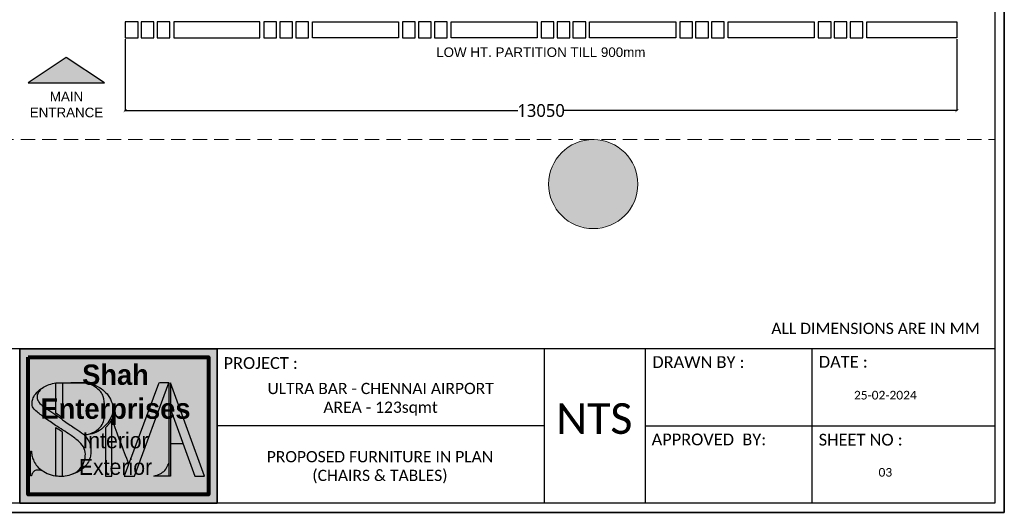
# Model space of a CAD drawing. Header units: millimetres. Extents: x 502444 to 745500, y -417645 to -375189.
# Tile 36 of 208: x 577527 to 592978, y -393956 to -386215. Entities that reach past the tile are written whole.
import ezdxf

# ---------------------------------------------------------------- set-up
doc = ezdxf.new("R2010")
doc.units = ezdxf.units.MM
doc.linetypes.add('DASHED', pattern=[0.75, 0.5, -0.25])
doc.layers.get('Defpoints').update_dxf_attribs({"color": 251})
for name, color, linetype, lineweight in [('0FM-WS-TEXT', 7, 'Continuous', 25), ('G-ANNO-DIMS', 111, 'Continuous', 9), ('G-ANNO-TEXT', 231, 'Continuous', 9), ('S-COLS', 52, 'Continuous', 9), ('Text', 7, 'Continuous', 25), ('Wall New', 1, 'Continuous', 50)]:
    doc.layers.add(name, color=color, linetype=linetype, lineweight=lineweight)
doc.layers.add('DIMENSIONS', color=7, linetype='Continuous', lineweight=25, true_color=0xcc0000)
doc.styles.add('ARIAL', font='arial.ttf')
doc.styles.add('Arial_B_4', font='arialbd.ttf', dxfattribs={"height": 800})
doc.styles.add('RS75', font='@Malgun Gothic', dxfattribs={"height": 75})
doc.dimstyles.new('DIM', dxfattribs={"dimtxt": 100, "dimasz": 50, "dimexe": 0, "dimexo": 20, "dimgap": 0, "dimtad": 0, "dimdec": 0, "dimrnd": 5, "dimzin": 0, "dimdsep": 46, "dimtxsty": 'Standard', "dimblk": 'OBLIQUE', "dimcen": 0, "dimdle": 10, "dimadec": 4, "dimazin": 0, "dimtfac": 1, "dimtdec": 0, "dimtofl": 0, "dimtmove": 1, "dimatfit": 3, "dimfxl": 1, "dimtolj": 1, "dimtzin": 0, "dimarcsym": 0})

# ---------------------------------------------------------------- blocks, each defined once
blk = doc.blocks.new('logo')
at = {"layer": 'Wall New'}
h = blk.add_hatch(color=7, dxfattribs=at)
h.dxf.hatch_style = 1
edge = h.paths.add_edge_path()
edge.add_spline(control_points=[(65926.32732787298, -4520.094032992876), (65926.1228509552, -4519.88899023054), (65924.3385281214, -4518.183820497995), (65919.54680315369, -4515.182403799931), (65911.55111347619, -4509.614694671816), (65903.25496574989, -4503.348192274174), (65895.79311485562, -4499.10011948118), (65893.55091115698, -4494.881910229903), (65893.54196151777, -4492.071246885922), (65894.92808825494, -4489.731452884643), (65896.12217980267, -4488.297914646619), (65896.67030885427, -4487.639871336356)], knot_values=[0, 0, 0, 0, 0.867858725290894, 7.401282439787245, 16.84919293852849, 30.07839875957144, 38.91655751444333, 41.68812970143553, 43.97194689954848, 47.01151844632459, 49.590735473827, 49.590735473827, 49.590735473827, 49.590735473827], degree=3, periodic=0)
edge.add_spline(control_points=[(65896.67030885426, -4487.639871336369), (65895.92114814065, -4488.165959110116), (65893.8028151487, -4489.870670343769), (65891.35862709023, -4492.807859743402), (65890.06492843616, -4496.706629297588), (65889.90602339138, -4500.58724637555), (65893.86920417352, -4504.223637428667), (65899.16805926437, -4508.363811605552), (65907.17849125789, -4513.833384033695), (65915.43403955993, -4518.995131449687), (65922.35502716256, -4524.055133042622), (65926.76506230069, -4528.964500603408), (65927.36107414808, -4534.817846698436), (65925.8635055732, -4540.194380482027), (65922.60699536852, -4544.541443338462), (65919.71695260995, -4546.410011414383), (65918.29826566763, -4547.023579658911), (65918.27821879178, -4547.032193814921)], knot_values=[50.48678172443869, 50.48678172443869, 50.48678172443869, 50.48678172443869, 53.20760084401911, 58.5349938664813, 61.6369995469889, 65.56471417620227, 69.20875779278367, 76.89681575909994, 86.16477467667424, 98.12987605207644, 106.0842714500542, 112.0372464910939, 117.1298886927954, 122.963482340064, 128.467721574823, 133.031523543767, 133.0968729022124, 133.0968729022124, 133.0968729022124, 133.0968729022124], weights=[1, 1, 1, 1, 1, 1, 1, 1, 1, 1, 1, 1, 1, 1, 1, 1, 1, 1], degree=3, periodic=0)
edge.add_spline(control_points=[(65918.27821879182, -4547.032193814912), (65918.99569904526, -4546.806679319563), (65920.83715103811, -4546.227884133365), (65923.71842912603, -4544.578977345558), (65926.7764144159, -4542.078668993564), (65929.39307902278, -4538.740599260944), (65930.6263412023, -4535.02370299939), (65931.04522361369, -4531.116775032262), (65930.8020001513, -4527.156352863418), (65929.02379137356, -4523.240054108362), (65927.2905837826, -4521.05995449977), (65926.32732787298, -4520.094032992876)], knot_values=[49.590735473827, 49.590735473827, 49.590735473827, 49.590735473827, 51.84319754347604, 55.37180156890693, 59.46141335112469, 63.65059152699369, 67.90451495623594, 71.00000374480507, 75.43421065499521, 79.60582464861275, 83.69415918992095, 83.69415918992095, 83.69415918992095, 83.69415918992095], degree=3, periodic=0)
edge = h.paths.add_edge_path()
edge.add_spline(control_points=[(65911.15706209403, -4483.714697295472), (65909.66705064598, -4483.714697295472), (65908.17703919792, -4483.714697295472), (65906.68702774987, -4483.714697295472)], knot_values=[7.51567503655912, 7.51567503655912, 7.51567503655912, 7.51567503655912, 11.98570938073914, 11.98570938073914, 11.98570938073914, 11.98570938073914], weights=[1, 1, 1, 1], degree=3, periodic=0)
edge.add_spline(control_points=[(65906.68702774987, -4483.714697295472), (65906.68702774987, -4490.752476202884), (65906.68702774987, -4497.790255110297), (65906.68702774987, -4504.82803401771)], knot_values=[6.51567503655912, 6.51567503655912, 6.51567503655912, 6.51567503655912, 7.51567503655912, 7.51567503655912, 7.51567503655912, 7.51567503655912], weights=[1, 1, 1, 1], degree=3, periodic=0)
edge.add_spline(control_points=[(65906.68702774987, -4504.82803401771), (65907.7610623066, -4505.584761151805), (65908.81980067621, -4506.349529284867), (65910.30172647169, -4507.426266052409), (65910.72951816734, -4507.737715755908), (65911.15706209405, -4508.048751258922)], knot_values=[1, 1, 1, 1, 4.920055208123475, 4.920055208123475, 6.51567503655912, 6.51567503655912, 6.51567503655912, 6.51567503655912], weights=[1, 1, 1, 1, 1, 1], degree=3, periodic=0)
edge.add_spline(control_points=[(65911.15706209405, -4508.048751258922), (65911.15706209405, -4499.937399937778), (65911.15706209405, -4491.826048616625), (65911.15706209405, -4483.714697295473)], knot_values=[0, 0, 0, 0, 1, 1, 1, 1], weights=[1, 1, 1, 1], degree=3, periodic=0)
edge = h.paths.add_edge_path()
edge.add_spline(control_points=[(65926.32732787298, -4520.094032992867), (65928.14327062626, -4519.864546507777), (65931.86601940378, -4519.394090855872), (65937.33780130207, -4516.948838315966), (65941.65530810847, -4512.901152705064), (65945.38716069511, -4507.704936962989), (65946.65059045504, -4501.28148697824), (65944.79144368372, -4495.055523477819), (65941.40787851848, -4490.274369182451), (65936.66029614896, -4486.676563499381), (65931.87478668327, -4484.349004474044), (65928.49271372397, -4483.882319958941), (65927.27794859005, -4483.714697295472)], knot_values=[28.10659587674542, 28.10659587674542, 28.10659587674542, 28.10659587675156, 33.58032347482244, 39.32793679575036, 45.72688672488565, 51.12485412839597, 58.33784476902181, 64.40102770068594, 70.15272062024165, 75.6086114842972, 82.14980521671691, 85.81611139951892, 85.81611139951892, 85.81611139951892, 85.81611139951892], weights=[1, 1, 1, 1, 1, 1, 1, 1, 1, 1, 1, 1, 1], degree=3, periodic=0)
edge.add_spline(control_points=[(65927.27794859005, -4483.714697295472), (65928.17363530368, -4483.993565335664), (65930.36068687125, -4484.674494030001), (65934.01291733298, -4486.583985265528), (65937.5791297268, -4489.345575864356), (65940.13153193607, -4494.178919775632), (65940.50509810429, -4500.222536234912), (65940.47639201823, -4506.385122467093), (65939.47854824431, -4511.955339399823), (65935.97118947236, -4516.407761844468), (65931.20475309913, -4519.054080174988), (65927.61298398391, -4519.819908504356), (65926.32732787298, -4520.094032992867)], knot_values=[85.81611139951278, 85.81611139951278, 85.81611139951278, 85.81611139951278, 88.62523408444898, 92.675313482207, 98.1508549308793, 101.8316851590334, 108.7094344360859, 115.9402996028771, 120.4648801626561, 125.325234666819, 132.3907371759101, 136.3297490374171, 136.3297490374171, 136.3297490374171, 136.3297490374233], weights=[1, 1, 1, 1, 1, 1, 1, 1, 1, 1, 1, 1, 1], degree=3, periodic=0)
edge = h.paths.add_edge_path()
edge.add_spline(control_points=[(65911.08688957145, -4548.543095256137), (65911.08688957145, -4538.253733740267), (65911.08688957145, -4527.964372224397), (65911.08688957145, -4517.675010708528)], knot_values=[6.314873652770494, 6.314873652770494, 6.314873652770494, 6.314873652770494, 7.314873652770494, 7.314873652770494, 7.314873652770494, 7.314873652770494], weights=[1, 1, 1, 1], degree=3, periodic=0)
edge.add_spline(control_points=[(65911.08688957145, -4517.675010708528), (65910.08407910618, -4517.023955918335), (65909.07580028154, -4516.374427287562), (65907.58323034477, -4515.407846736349), (65907.09994556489, -4515.093867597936), (65906.61685522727, -4514.778347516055)], knot_values=[1, 1, 1, 1, 4.595369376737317, 4.595369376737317, 6.314873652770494, 6.314873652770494, 6.314873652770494, 6.314873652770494], weights=[1, 1, 1, 1, 1, 1], degree=3, periodic=0)
edge.add_spline(control_points=[(65906.61685522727, -4514.778347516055), (65906.61685522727, -4525.950102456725), (65906.61685522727, -4537.121857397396), (65906.61685522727, -4548.293612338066)], knot_values=[0, 0, 0, 0, 1, 1, 1, 1], weights=[1, 1, 1, 1], degree=3, periodic=0)
edge.add_spline(control_points=[(65906.61685522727, -4548.293612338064), (65907.00464915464, -4548.342551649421), (65908.49631665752, -4548.495169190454), (65909.98572179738, -4548.525759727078), (65911.0868895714, -4548.543095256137)], knot_values=[38.64654216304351, 38.64654216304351, 38.64654216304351, 38.64654216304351, 39.81212905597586, 43.11924199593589, 43.11924199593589, 43.11924199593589, 43.11924199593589], weights=[1, 1, 1, 1, 1], degree=3, periodic=0)
edge = h.paths.add_edge_path()
edge.add_spline(control_points=[(65897.79348206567, -4544.969844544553), (65897.52532202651, -4544.796118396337), (65896.04820641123, -4543.812354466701), (65893.46709142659, -4541.89074111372), (65891.46649840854, -4538.366520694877), (65889.99028359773, -4535.013483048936), (65889.74944239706, -4532.603148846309), (65889.6676251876, -4531.346926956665), (65889.6569317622, -4531.182740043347)], knot_values=[12.44897845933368, 12.44897845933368, 12.44897845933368, 12.44897845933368, 13.40008544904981, 17.7243823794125, 21.96377375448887, 25.36521328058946, 28.64998448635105, 29.14384819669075, 29.14384819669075, 29.14384819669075, 29.14384819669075], weights=[1, 1, 1, 1, 1, 1, 1, 1, 1], degree=3, periodic=0)
edge.add_spline(control_points=[(65889.6569317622, -4531.182740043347), (65889.4526859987, -4531.182740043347), (65889.24844023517, -4531.182740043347), (65889.04419447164, -4531.182740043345)], knot_values=[11.83624116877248, 11.83624116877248, 11.83624116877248, 11.83624116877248, 12.44897845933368, 12.44897845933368, 12.44897845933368, 12.44897845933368], weights=[1, 1, 1, 1], degree=3, periodic=0)
edge.add_spline(control_points=[(65889.04419447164, -4531.182740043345), (65889.04419447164, -4536.877253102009), (65889.04419447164, -4542.571766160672), (65889.04419447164, -4548.266279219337)], knot_values=[10.83624116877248, 10.83624116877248, 10.83624116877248, 10.83624116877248, 11.83624116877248, 11.83624116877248, 11.83624116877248, 11.83624116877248], weights=[1, 1, 1, 1], degree=3, periodic=0)
edge.add_spline(control_points=[(65889.04419447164, -4548.266279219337), (65889.24844023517, -4548.266279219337), (65889.4526859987, -4548.266279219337), (65889.6569317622, -4548.266279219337)], knot_values=[10.22350387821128, 10.22350387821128, 10.22350387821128, 10.22350387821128, 10.83624116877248, 10.83624116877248, 10.83624116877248, 10.83624116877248], weights=[1, 1, 1, 1], degree=3, periodic=0)
edge.add_spline(control_points=[(65889.6569317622, -4548.266279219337), (65889.83347909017, -4547.739648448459), (65890.25426248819, -4546.484475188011), (65891.58212756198, -4544.557764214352), (65894.13099015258, -4544.220281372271), (65896.18907932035, -4544.414592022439), (65897.364632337, -4544.821428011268), (65897.79348206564, -4544.969844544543)], knot_values=[0, 0, 0, 0, 1.678080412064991, 3.99954157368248, 6.506296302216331, 8.867441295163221, 10.22350387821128, 10.22350387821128, 10.22350387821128, 10.22350387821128], weights=[1, 1, 1, 1, 1, 1, 1, 1], degree=3, periodic=0)
edge = h.paths.add_edge_path()
edge.add_spline(control_points=[(65945.517516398, -4548.543095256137), (65945.51751639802, -4535.384023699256), (65945.51751639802, -4522.224952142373), (65945.51751639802, -4509.06588058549)], knot_values=[9.93112164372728, 9.93112164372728, 9.93112164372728, 9.93112164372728, 10.93112164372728, 10.93112164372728, 10.93112164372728, 10.93112164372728], weights=[1, 1, 1, 1], degree=3, periodic=0)
edge.add_spline(control_points=[(65945.51751639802, -4509.065880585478), (65945.05203890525, -4509.975354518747), (65944.50800626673, -4510.828885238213), (65943.47031053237, -4512.244242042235), (65942.99810929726, -4512.825395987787), (65942.0626877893, -4513.899088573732), (65941.59815929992, -4514.398435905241), (65941.11361179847, -4514.880069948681)], knot_values=[1, 1, 1, 1, 3.842019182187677, 3.842019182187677, 5.980474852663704, 5.980474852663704, 7.93112164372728, 7.93112164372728, 7.93112164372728, 7.93112164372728], weights=[1, 1, 1, 1, 1, 1, 1, 1], degree=3, periodic=0)
edge.add_spline(control_points=[(65941.11361179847, -4514.880069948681), (65941.11361179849, -4526.101078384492), (65941.11361179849, -4537.322086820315), (65941.11361179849, -4548.543095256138)], knot_values=[7.93112164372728, 7.93112164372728, 7.93112164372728, 7.93112164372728, 8.93112164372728, 8.93112164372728, 8.93112164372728, 8.93112164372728], weights=[1, 1, 1, 1], degree=3, periodic=0)
edge.add_spline(control_points=[(65941.11361179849, -4548.543095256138), (65942.58157999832, -4548.543095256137), (65944.04954819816, -4548.543095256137), (65945.517516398, -4548.543095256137)], knot_values=[8.93112164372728, 8.93112164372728, 8.93112164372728, 8.93112164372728, 9.93112164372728, 9.93112164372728, 9.93112164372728, 9.93112164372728], weights=[1, 1, 1, 1], degree=3, periodic=0)
h.paths.add_polyline_path([(65984.91565439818, -4483.714697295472), (65978.65695236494, -4483.714697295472, 0.3141900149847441), (65977.71864755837, -4484.368887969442), (65954.0674425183, -4548.543095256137), (65961.02334941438, -4548.543095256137)])
h.paths.add_polyline_path([(65986.1063843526, -4483.714697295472), (65986.1063843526, -4502.120993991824), (66002.9347906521, -4548.543095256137), (66009.60722965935, -4548.543095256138)])
edge = h.paths.add_edge_path()
edge.add_spline(control_points=[(65984.91565439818, -4539.499142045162), (65984.71275300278, -4539.990887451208), (65983.98333063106, -4541.758692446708), (65982.43184989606, -4544.703680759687), (65978.81295694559, -4547.223003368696), (65976.04276459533, -4548.071853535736), (65974.55115696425, -4548.52891616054)], knot_values=[1, 1, 1, 1, 2.599130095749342, 6.748808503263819, 10.75272234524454, 15.42372173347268, 15.42372173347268, 15.42372173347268, 15.42372173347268], weights=[1, 1, 1, 1, 1, 1, 1], degree=3, periodic=0)
edge.add_spline(control_points=[(65974.55115696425, -4548.52891616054), (65978.00598944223, -4548.52891616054), (65981.4608219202, -4548.52891616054), (65984.91565439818, -4548.52891616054)], knot_values=[0.1030468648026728, 0.1030468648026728, 0.1030468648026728, 0.1030468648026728, 0.9999999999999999, 0.9999999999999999, 0.9999999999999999, 0.9999999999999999], weights=[1, 1, 1, 1], degree=3, periodic=0)
edge.add_line((65984.91565439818, -4548.52891616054), (65984.91565439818, -4539.499142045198))
at = {"layer": 'Text'}
blk.add_line((65986.1063843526, -4525.915012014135), (65994.73191813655, -4525.915012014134), dxfattribs=at)
blk.add_lwpolyline([(65984.91565439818, -4483.714697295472), (65978.65695236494, -4483.714697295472, 0.3141900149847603), (65977.71864755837, -4484.368887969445), (65954.0674425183, -4548.543095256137), (65961.02334941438, -4548.543095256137), (65984.91565439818, -4483.714697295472), (65984.91565439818, -4548.543095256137)], format="xyb", dxfattribs=at)
blk.add_lwpolyline([(65986.1063843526, -4502.120993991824), (66002.9347906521, -4548.543095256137), (66009.60722965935, -4548.543095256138), (65986.1063843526, -4483.714697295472), (65986.1063843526, -4548.543095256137)], dxfattribs=at)
for points, knots in [([(65897.79348206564, -4544.969844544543), (65897.364632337, -4544.821428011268), (65896.18907932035, -4544.414592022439), (65894.13099015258, -4544.220281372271), (65891.58212756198, -4544.557764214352), (65890.25426248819, -4546.484475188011), (65889.83347909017, -4547.739648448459), (65889.6569317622, -4548.266279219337), (65889.4526859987, -4548.266279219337), (65889.24844023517, -4548.266279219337), (65889.04419447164, -4548.266279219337), (65889.04419447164, -4542.571766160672), (65889.04419447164, -4536.877253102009), (65889.04419447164, -4531.182740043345), (65889.24844023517, -4531.182740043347), (65889.4526859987, -4531.182740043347), (65889.6569317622, -4531.182740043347), (65889.6676251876, -4531.346926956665), (65889.74944239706, -4532.603148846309), (65889.99028359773, -4535.013483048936), (65891.46649840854, -4538.366520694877), (65893.46709142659, -4541.89074111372), (65897.32712590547, -4544.764496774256), (65901.91570660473, -4547.517138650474), (65906.99685920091, -4548.480432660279), (65910.17513324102, -4548.529156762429), (65911.37099373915, -4548.547489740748), (65911.93215329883, -4548.49033947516), (65914.30047313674, -4548.249142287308), (65918.1799144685, -4547.403789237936), (65922.60699536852, -4544.541443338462), (65925.8635055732, -4540.194380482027), (65927.36107414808, -4534.817846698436), (65926.76506230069, -4528.964500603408), (65922.35502716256, -4524.055133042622), (65915.43403955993, -4518.995131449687), (65907.17849125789, -4513.833384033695), (65899.16805926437, -4508.363811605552), (65893.86920417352, -4504.223637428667), (65889.90602339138, -4500.58724637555), (65890.06492843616, -4496.706629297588), (65891.35862709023, -4492.807859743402), (65895.08145327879, -4488.334126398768), (65900.64695517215, -4485.044764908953), (65905.06251132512, -4484.072427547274), (65906.68702774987, -4483.714697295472)], [0, 0, 0, 0, 1.356062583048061, 3.717207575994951, 6.223962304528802, 8.545423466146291, 10.22350387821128, 10.22350387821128, 10.22350387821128, 10.83624116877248, 10.83624116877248, 10.83624116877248, 11.83624116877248, 11.83624116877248, 11.83624116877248, 12.44897845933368, 12.44897845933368, 12.44897845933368, 12.94284216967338, 16.22761337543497, 19.62905290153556, 23.86844427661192, 28.19274120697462, 33.85834455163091, 39.81212905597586, 43.40365804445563, 43.40365804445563, 43.40365804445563, 45.09744699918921, 50.55213108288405, 55.11593305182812, 60.6201722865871, 66.45376593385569, 71.54640813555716, 77.49938317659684, 85.45377857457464, 97.41887994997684, 106.6868388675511, 114.3748968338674, 118.0189404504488, 121.9466550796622, 125.0486607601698, 130.376053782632, 138.9299321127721, 143.9086917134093, 143.9086917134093, 143.9086917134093, 143.9086917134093]), ([(65911.15706209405, -4483.714697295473), (65911.15706209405, -4491.826048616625), (65911.15706209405, -4499.937399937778), (65911.15706209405, -4508.048751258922), (65910.72951816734, -4507.737715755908), (65910.30172647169, -4507.426266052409), (65908.81980067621, -4506.349529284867), (65907.7610623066, -4505.584761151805), (65906.68702774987, -4504.82803401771), (65906.68702774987, -4497.790255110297), (65906.68702774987, -4490.752476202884), (65906.68702774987, -4483.714697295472), (65913.55066802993, -4483.714697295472), (65920.41430830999, -4483.714697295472), (65927.27794859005, -4483.714697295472), (65928.49271372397, -4483.882319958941), (65931.87478668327, -4484.349004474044), (65936.66029614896, -4486.676563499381), (65941.40787851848, -4490.274369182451), (65944.79144368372, -4495.055523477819), (65946.65059045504, -4501.28148697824), (65945.38716069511, -4507.704936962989), (65941.65530810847, -4512.901152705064), (65937.33780130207, -4516.948838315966), (65931.86601940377, -4519.394090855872), (65928.14327062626, -4519.864546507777), (65926.32732787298, -4520.094032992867), (65927.61298398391, -4519.819908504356), (65931.20475309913, -4519.054080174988), (65935.97118947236, -4516.407761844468), (65939.47854824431, -4511.955339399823), (65940.47639201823, -4506.385122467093), (65940.50509810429, -4500.222536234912), (65940.13153193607, -4494.178919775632), (65937.5791297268, -4489.345575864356), (65934.01291733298, -4486.583985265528), (65930.36068687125, -4484.674494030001), (65928.17363530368, -4483.993565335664), (65927.27794859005, -4483.714697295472), (65923.84612845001, -4483.714697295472), (65920.41430830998, -4483.714697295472), (65916.98248816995, -4483.714697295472)], [0, 0, 0, 0, 1, 1, 1, 2.595619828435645, 2.595619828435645, 6.51567503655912, 6.51567503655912, 6.51567503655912, 7.51567503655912, 7.51567503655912, 7.51567503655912, 28.10659587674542, 28.10659587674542, 28.10659587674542, 31.77290205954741, 38.31409579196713, 43.76998665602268, 49.52167957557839, 55.58486250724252, 62.79785314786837, 68.19582055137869, 74.59477048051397, 80.3423838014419, 85.81611139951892, 85.81611139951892, 85.81611139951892, 89.75512326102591, 96.82062577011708, 101.68098027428, 106.205560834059, 113.4364260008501, 120.3141752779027, 123.9950055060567, 129.470546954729, 133.5206263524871, 136.3297490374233, 136.3297490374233, 136.3297490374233, 137.3297490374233, 137.3297490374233, 137.3297490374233, 137.3297490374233]), ([(65957.16600532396, -4540.13558234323), (65953.28317568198, -4529.779015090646), (65949.40034604, -4519.422447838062), (65945.51751639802, -4509.065880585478), (65945.05203890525, -4509.975354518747), (65944.50800626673, -4510.828885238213), (65943.47031053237, -4512.244242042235), (65942.99810929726, -4512.825395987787), (65942.0626877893, -4513.899088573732), (65941.59815929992, -4514.398435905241), (65941.11361179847, -4514.880069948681), (65941.11361179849, -4526.101078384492), (65941.11361179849, -4537.322086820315), (65941.11361179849, -4548.543095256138), (65942.58157999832, -4548.543095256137), (65944.04954819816, -4548.543095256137), (65945.517516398, -4548.543095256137), (65945.51751639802, -4535.384023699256), (65945.51751639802, -4522.224952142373), (65945.51751639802, -4509.06588058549)], [0, 0, 0, 0, 1, 1, 1, 3.842019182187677, 3.842019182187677, 5.980474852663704, 5.980474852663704, 7.93112164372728, 7.93112164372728, 7.93112164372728, 8.93112164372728, 8.93112164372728, 8.93112164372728, 9.93112164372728, 9.93112164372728, 9.93112164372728, 10.93112164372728, 10.93112164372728, 10.93112164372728, 10.93112164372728]), ([(65906.61685522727, -4548.293612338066), (65906.61685522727, -4537.121857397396), (65906.61685522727, -4525.950102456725), (65906.61685522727, -4514.778347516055), (65907.09994556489, -4515.093867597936), (65907.58323034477, -4515.407846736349), (65909.07580028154, -4516.374427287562), (65910.08407910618, -4517.023955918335), (65911.08688957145, -4517.675010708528), (65911.08688957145, -4527.964372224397), (65911.08688957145, -4538.253733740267), (65911.08688957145, -4548.543095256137)], [0, 0, 0, 0, 1, 1, 1, 2.719504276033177, 2.719504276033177, 6.314873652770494, 6.314873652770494, 6.314873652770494, 7.314873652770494, 7.314873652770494, 7.314873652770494, 7.314873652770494]), ([(65986.10638435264, -4548.52891616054), (65982.25464188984, -4548.52891616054), (65978.40289942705, -4548.52891616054), (65974.55115696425, -4548.52891616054), (65976.04276459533, -4548.071853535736), (65978.81295694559, -4547.223003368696), (65982.43184989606, -4544.703680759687), (65983.98333063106, -4541.758692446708), (65984.71275300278, -4539.990887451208), (65984.91565439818, -4539.499142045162)], [0, 0, 0, 0, 1, 1, 1, 5.670999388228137, 9.674913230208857, 13.82459163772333, 15.42372173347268, 15.42372173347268, 15.42372173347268, 15.42372173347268])]:
    blk.add_open_spline(points, degree=3, knots=knots, dxfattribs=at)
blk.add_spline([(65896.67030885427, -4487.639871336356), (65895.06986562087, -4489.66247904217), (65893.71573726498, -4492.383752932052), (65893.71573726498, -4494.667570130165), (65894.90604788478, -4497.170522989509), (65901.80429062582, -4502.695674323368), (65912.62742102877, -4510.303021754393), (65920.40413111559, -4515.668261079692), (65925.69999214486, -4519.494418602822), (65928.86516979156, -4523.308275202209), (65930.5239822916, -4527.135899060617), (65930.92594637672, -4531.551849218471), (65930.57451732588, -4534.62732454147), (65929.16774830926, -4538.641906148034), (65926.64920853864, -4541.989468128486), (65923.50087590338, -4544.599626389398), (65920.40728955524, -4546.296909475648), (65918.27821879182, -4547.032193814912)], degree=3, dxfattribs=at)
blk = doc.blocks.new('sheet format horizontal')
at = {"layer": 'Text'}
for p, q in [((66762.25933642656, -4420.849678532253), (65217.44054091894, -4420.849678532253)), ((66344.84864383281, -4420.849678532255), (66344.84864383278, -4563.962514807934)), ((66438.1824184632, -4420.849678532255), (66438.18241846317, -4563.962514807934)), ((66592.53581663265, -4420.849678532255), (66592.53581663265, -4563.962514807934)), ((65859.0739948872, -4468.553957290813), (65859.0739948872, -4562.538818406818)), ((66344.84864383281, -4492.406096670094), (66041.70407289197, -4492.406096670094)), ((66438.18241846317, -4492.406096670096), (66762.25933642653, -4492.406096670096))]:
    blk.add_line(p, q, dxfattribs=at)
for points in [[(66770.90544657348, -4572.608624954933), (66770.90544657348, -3464.929904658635), (65208.79443077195, -3464.929904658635), (65208.79443077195, -4572.608624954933)], [(66770.90544657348, -4572.608624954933), (65208.79443077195, -4572.608624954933), (65208.79443077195, -3464.929904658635), (66770.90544657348, -3464.929904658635)], [(65217.44054091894, -3473.576014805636), (66762.2593364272, -3473.576014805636), (66762.2593364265, -4563.962514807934), (65217.44054091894, -4563.962514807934)], [(65858.9499393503, -4563.962514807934), (66041.70407289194, -4563.962514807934), (66041.70407289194, -4420.849678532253), (65858.9499393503, -4420.849678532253)]]:
    blk.add_lwpolyline(points, close=True, dxfattribs=at)
at = {"layer": 'Wall New', "xscale": 1.335824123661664, "yscale": 1.335824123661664, "zscale": 1.335824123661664}
blk.add_blockref('logo', (-22147.18689998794, 1536.989079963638), dxfattribs=at)
at = {"layer": 'Text', "char_height": 10.91035446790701, "width": 140.4132792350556, "attachment_point": 1, "style": 'ARIAL'}
for s, insert in [('\\pxqc;{\\fCalibri|b0|i0|c0|p34;PROJECT :}', (66011.95080624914, -4428.691210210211)), ('\\pxqc;{\\fCalibri|b0|i0|c0|p34;DRAWN BY : }', (66417.3887470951, -4427.779854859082)), ('\\pxqc;{\\fCalibri|b0|i0|c0|p34;DATE : }', (66551.55200761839, -4427.552841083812)), ('\\pxql;{\\fCalibri|b0|i0|c0|p34;APPROVED  BY:}', (66444.2291206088, -4499.537482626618)), ('\\pxqc;{\\fCalibri|b0|i0|c0|p34;SHEET NO :}', (66567.644845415, -4499.79083975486))]:
    blk.add_mtext(s, dxfattribs=dict(at, insert=insert))
blk = doc.blocks.new('_ArchTick')
at = {"color": 0, "linetype": 'ByBlock', "const_width": 0.15}
blk.add_lwpolyline([(-0.5, -0.5), (0.5, 0.5)], dxfattribs=at)
blk = doc.blocks.new('*D100')
at = {"layer": 'Defpoints', "color": 0, "lineweight": 25, "ltscale": 250, "transparency": 16777216}
for p in [(579183.7451538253, -386501.1524356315, 1.00953911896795e-09), (592233.8378240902, -386501.1524356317, 1.00953911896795e-09), (592233.8378240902, -387643.1115270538)]:
    blk.add_point(p, dxfattribs=at)
at = {"layer": 'DIMENSIONS', "color": 0, "lineweight": -2, "ltscale": 250, "transparency": 16777216}
for p, q in [((579183.7451538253, -386521.1524356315), (579183.7451538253, -387643.1115270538)), ((592233.8378240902, -386521.1524356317), (592233.8378240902, -387643.1115270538)), ((579173.7451538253, -387643.1115270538), (585346.1510864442, -387643.1115270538)), ((592243.8378240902, -387643.1115270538), (586071.4318914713, -387643.1115270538))]:
    blk.add_line(p, q, dxfattribs=at)
at = {"layer": 'DIMENSIONS', "color": 0, "lineweight": -2, "ltscale": 250, "transparency": 16777216, "xscale": 50, "yscale": 50, "zscale": 50, "rotation": 180}
blk.add_blockref('_ArchTick', (579183.7451538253, -387643.1115270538), dxfattribs=at)
at = {"layer": 'DIMENSIONS', "color": 0, "lineweight": -2, "ltscale": 250, "transparency": 16777216, "xscale": 50, "yscale": 50, "zscale": 50}
blk.add_blockref('_ArchTick', (592233.8378240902, -387643.1115270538), dxfattribs=at)
at = {"layer": 'DIMENSIONS', "color": 0, "ltscale": 250, "transparency": 16777216, "insert": (585708.7914889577, -387643.1115270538), "char_height": 75, "attachment_point": 5, "style": 'RS75'}
blk.add_mtext('\\A1;{\\H2.6667x;13050}', dxfattribs=at)

msp = doc.modelspace()

# ---------------------------------------------------------------- hatches: boundary and pattern name
at = {"layer": '0FM-WS-TEXT'}
h = msp.add_hatch(color=256, dxfattribs=at)
h.dxf.hatch_style = 1
h.paths.add_polyline_path([(578258.7830609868, -386806.5439573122), (577658.7830609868, -387206.5439573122), (578858.7830609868, -387206.5439573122)])
at = {"layer": '0FM-WS-TEXT', "lineweight": 25, "true_color": 0xffffff}
h = msp.add_hatch(color=7, dxfattribs=at)
h.dxf.hatch_style = 1
h.paths.add_polyline_path([(580623.3656802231, -391384.5158527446), (577527.0216101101, -391384.5158527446), (577527.0216101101, -393809.2302675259), (580623.3656802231, -393809.2302675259)])
at = {"layer": 'S-COLS', "lineweight": 5}
msp.add_hatch(color=251, dxfattribs=at).paths.add_polyline_path([(586527.4867961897, -389498.1524356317), (586618.8551307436, -389492.1638385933), (586708.6601277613, -389474.300514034), (586795.365198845, -389444.8681083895), (586877.4867961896, -389404.3702182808), (586953.6197964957, -389353.4997738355), (587022.4615430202, -389293.1271824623), (587082.8341343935, -389224.2854359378), (587133.7045788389, -389148.1524356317), (587174.2024689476, -389066.0308382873), (587203.634874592, -388979.3257672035), (587221.4981991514, -388889.5207701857), (587227.4867961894, -388798.1524356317), (587221.4981991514, -388706.7841010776), (587203.634874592, -388616.9791040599), (587174.2024689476, -388530.2740329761), (587133.7045788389, -388448.1524356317), (587082.8341343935, -388372.0194353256), (587022.4615430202, -388303.177688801), (586953.6197964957, -388242.8050974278), (586877.4867961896, -388191.9346529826), (586785.3163106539, -388148.0256249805), (586708.6601277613, -388122.0043572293), (586618.8551307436, -388104.14103267), (586527.4867961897, -388098.1524356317), (586436.1184616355, -388104.14103267), (586346.3134646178, -388122.0043572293), (586259.6083935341, -388151.4367628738), (586177.4867961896, -388191.9346529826), (586101.3537958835, -388242.8050974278), (586032.5120493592, -388303.177688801), (585972.1394579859, -388372.0194353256), (585921.2690135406, -388448.1524356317), (585880.7711234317, -388530.2740329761), (585851.3387177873, -388616.9791040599), (585833.4753932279, -388706.7841010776), (585827.4867961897, -388798.1524356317), (585833.4753932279, -388889.5207701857), (585851.3387177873, -388979.3257672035), (585880.7711234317, -389066.0308382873), (585921.2690135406, -389148.1524356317), (585972.1394579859, -389224.2854359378), (586032.5120493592, -389293.1271824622), (586101.3537958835, -389353.4997738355), (586177.4867961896, -389404.3702182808), (586259.6083935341, -389444.8681083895), (586346.3134646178, -389474.300514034), (586436.1184616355, -389492.1638385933)], flags=0)

# ---------------------------------------------------------------- linework, layer by layer
at = {"layer": '0FM-WS-TEXT'}
for points, elevation in [([(579183.7451538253, -386501.1524356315), (579383.7451538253, -386501.1524356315), (579383.7451538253, -386251.1524356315), (579183.7451538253, -386251.1524356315)], 1.00953911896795e-09), ([(579433.7451538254, -386501.1524356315), (579633.7451538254, -386501.1524356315), (579633.7451538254, -386251.1524356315), (579433.7451538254, -386251.1524356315)], 1.00953911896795e-09), ([(579683.7451538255, -386501.1524356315), (579883.7451538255, -386501.1524356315), (579883.7451538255, -386251.1524356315), (579683.7451538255, -386251.1524356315)], 1.00953911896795e-09), ([(581296.2451538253, -386251.1524356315), (579946.2451538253, -386251.1524356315), (579946.2451538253, -386501.1524356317), (581296.2451538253, -386501.1524356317)], 1.00953911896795e-09), ([(581358.7451538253, -386501.1524356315), (581558.7451538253, -386501.1524356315), (581558.7451538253, -386251.1524356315), (581358.7451538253, -386251.1524356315)], 1.00953911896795e-09), ([(581608.7451538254, -386501.1524356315), (581808.7451538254, -386501.1524356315), (581808.7451538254, -386251.1524356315), (581608.7451538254, -386251.1524356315)], 1.00953911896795e-09), ([(581858.7451538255, -386501.1524356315), (582058.7451538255, -386501.1524356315), (582058.7451538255, -386251.1524356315), (581858.7451538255, -386251.1524356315)], 1.00953911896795e-09), ([(582121.2451538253, -386251.1524356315), (583471.2451538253, -386251.1524356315), (583471.2451538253, -386501.1524356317), (582121.2451538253, -386501.1524356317)], 1.00953911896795e-09), ([(583533.7451538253, -386501.1524356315), (583733.7451538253, -386501.1524356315), (583733.7451538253, -386251.1524356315), (583533.7451538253, -386251.1524356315)], 1.00953911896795e-09), ([(583783.7451538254, -386501.1524356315), (583983.7451538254, -386501.1524356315), (583983.7451538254, -386251.1524356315), (583783.7451538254, -386251.1524356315)], 1.00953911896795e-09), ([(584033.7451538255, -386501.1524356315), (584233.7451538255, -386501.1524356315), (584233.7451538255, -386251.1524356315), (584033.7451538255, -386251.1524356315)], 1.00953911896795e-09), ([(584296.2451538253, -386251.1524356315), (585646.2451538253, -386251.1524356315), (585646.2451538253, -386501.1524356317), (584296.2451538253, -386501.1524356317)], 1.00953911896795e-09), ([(585708.7451538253, -386501.1524356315), (585908.7451538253, -386501.1524356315), (585908.7451538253, -386251.1524356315), (585708.7451538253, -386251.1524356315)], 1.00953911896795e-09), ([(585958.7451538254, -386501.1524356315), (586158.7451538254, -386501.1524356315), (586158.7451538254, -386251.1524356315), (585958.7451538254, -386251.1524356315)], 1.00953911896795e-09), ([(586208.7451538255, -386501.1524356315), (586408.7451538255, -386501.1524356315), (586408.7451538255, -386251.1524356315), (586208.7451538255, -386251.1524356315)], 1.00953911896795e-09), ([(586471.2451538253, -386251.1524356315), (587821.2451538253, -386251.1524356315), (587821.2451538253, -386501.1524356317), (586471.2451538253, -386501.1524356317)], 1.00953911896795e-09), ([(587883.7451538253, -386501.1524356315), (588083.7451538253, -386501.1524356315), (588083.7451538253, -386251.1524356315), (587883.7451538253, -386251.1524356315)], 1.00953911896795e-09), ([(588133.7451538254, -386501.1524356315), (588333.7451538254, -386501.1524356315), (588333.7451538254, -386251.1524356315), (588133.7451538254, -386251.1524356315)], 1.00953911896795e-09), ([(588383.7451538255, -386501.1524356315), (588583.7451538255, -386501.1524356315), (588583.7451538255, -386251.1524356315), (588383.7451538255, -386251.1524356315)], 1.00953911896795e-09), ([(588646.2451538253, -386251.1524356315), (589996.2451538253, -386251.1524356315), (589996.2451538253, -386501.1524356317), (588646.2451538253, -386501.1524356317)], 1.00953911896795e-09), ([(590058.7451538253, -386501.1524356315), (590258.7451538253, -386501.1524356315), (590258.7451538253, -386251.1524356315), (590058.7451538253, -386251.1524356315)], 1.00953911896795e-09), ([(590308.7451538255, -386501.1524356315), (590508.7451538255, -386501.1524356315), (590508.7451538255, -386251.1524356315), (590308.7451538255, -386251.1524356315)], 1.00953911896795e-09), ([(590558.7451538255, -386501.1524356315), (590758.7451538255, -386501.1524356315), (590758.7451538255, -386251.1524356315), (590558.7451538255, -386251.1524356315)], 1.00953911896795e-09), ([(590821.2451538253, -386251.1524356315), (592233.8378240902, -386251.1524356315), (592233.8378240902, -386501.1524356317), (590821.2451538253, -386501.1524356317)], 1.00953911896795e-09), ([(578858.7830609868, -387206.5439573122), (578258.7830609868, -386806.5439573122), (577658.7830609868, -387206.5439573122)], 5.047695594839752e-10)]:
    msp.add_lwpolyline(points, close=True, dxfattribs=dict(at, elevation=elevation))
at = {"layer": '0FM-WS-TEXT', "color": 251, "lineweight": 25, "true_color": 0x636466, "elevation": 2803.511267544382}
msp.add_lwpolyline([(577527.0216101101, -391384.5158527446), (580623.3656802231, -391384.5158527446), (580623.3656802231, -393809.2302675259), (577527.0216101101, -393809.2302675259)], close=True, dxfattribs=at)
at = {"layer": '0FM-WS-TEXT', "color": 18, "lineweight": 80, "true_color": 0x000000, "elevation": 2803.511267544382}
msp.add_lwpolyline([(577661.6253960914, -391519.1196387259), (580488.7618942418, -391519.1196387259), (580488.7618942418, -393674.6264815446), (577661.6253960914, -393674.6264815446)], close=True, dxfattribs=at)
at = {"layer": 'G-ANNO-DIMS', "linetype": 'DASHED', "ltscale": 450}
msp.add_line((566743.6817140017, -388098.1524356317, 1.00953911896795e-09), (592831.5000419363, -388098.1524356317, 1.00953911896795e-09), dxfattribs=at)
at = {"layer": 'S-COLS', "color": 250}
for radius, start, end in [(700.0000000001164, 0, 180), (700, 180, 0)]:
    msp.add_arc((586527.4867961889, -388798.1524356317, 1.00953911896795e-09), radius, start, end, dxfattribs=at)

# ---------------------------------------------------------------- block references
at = {"layer": 'Wall New', "color": 5, "true_color": 0x0000ff, "xscale": 16.94267598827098, "yscale": 16.94267598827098, "zscale": 16.94267598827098}
msp.add_blockref('sheet format horizontal', (-538299.8281400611, -316483.4921565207, 2803.511267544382), dxfattribs=at)

# ---------------------------------------------------------------- texts
at = {"layer": 'G-ANNO-TEXT', "color": 7, "char_height": 150, "attachment_point": 1, "style": 'Arial_B_4'}
for s, insert, width in [('{\\fArial|b0|i0|c0|p34;LOW HT. PARTITION TILL 900mm}', (584062.9324760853, -386650.7400380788, 1.00953911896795e-09), 4989.576629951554), ('\\pxqc;{\\fArial|b0|i0|c0|p34;MAIN \\PENTRANCE}', (577400.5785741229, -387347.5878862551, 1.00953911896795e-09), 1722.296184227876)]:
    msp.add_mtext(s, dxfattribs=dict(at, insert=insert, width=width))
at = {"layer": 'Text', "attachment_point": 1, "style": 'ARIAL'}
for s, insert, char_height, width in [('\\pxqc;{\\fCalibri|b0|i0|c0|p34;ALL DIMENSIONS ARE IN MM}', (588402.6786140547, -390977.9138015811, 2803.511267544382), 176.6896421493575, 5109.252913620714), ('\\pxqc;{\\fCalifornian FB|b1|i0|c0|p18;\\H1.06667x;\\C256;\\c0;Shah\\PEnterprises\\fCalibri|b0|i0|c0|p34;\\H0.9375x;\\P\\fCascadia Code|b0|i0|c0|p49;\\H0.83333x;Interior\\PExterior}', (578218.9489422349, -391632.9507374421, 2803.511267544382), 300, 1622.437705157), ('\\pxqc;{\\fCalibri|b0|i0|c0|p34;ULTRA BAR - CHENNAI AIRPORT\\PAREA - 123sqmt}', (580228.90133264, -391921.123469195, 2803.511267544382), 176.6896421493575, 5923.076843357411), ('\\pxqc;{\\fCalibri|b0|i0|c0|p34;25-02-2024}', (589921.6904760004, -392046.9152281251, 2803.511267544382), 135.5414079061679, 2378.976694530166), ('\\pxqc;{\\fCalibri|b0|i0|c0|p34;NTS}', (578466.3563311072, -392241.7810709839, 6044.531272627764), 481.921807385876, 16155.21919062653), ('\\pxqc;{\\fCalibri|b0|i0|c0|p34;PROPOSED FURNITURE IN PLAN\\P(CHAIRS & TABLES) }', (580625.4253692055, -392992.7930462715, 2803.511267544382), 176.6896421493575, 5109.252913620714), ('\\pxqc;{\\fCalibri|b0|i0|c0|p34;03}', (589921.6904760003, -393259.2724355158, 2803.511267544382), 135.5414079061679, 2378.976694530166)]:
    msp.add_mtext(s, dxfattribs=dict(at, insert=insert, char_height=char_height, width=width))

# ---------------------------------------------------------------- dimensions: what is measured, and where the dimension line sits
at = {"layer": 'DIMENSIONS', "color": 252, "ltscale": 250, "true_color": 0x939598}
dim = msp.add_aligned_dim(p1=(579183.7451538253, -386501.1524356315, 1.00953911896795e-09), p2=(592233.8378240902, -386501.1524356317, 1.00953911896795e-09), distance=-1141.9590914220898, text='{\\H2.6667x;<>}', dimstyle='DIM', override={"dimtxt": 60, "dimtxsty": 'RS75', "dimblk1": 'ArchTick', "dimblk2": 'ArchTick', "dimsah": 1}, dxfattribs=at)
dim.commit()
dim.dimension.update_dxf_attribs({"geometry": '*D100', "text_midpoint": (585708.7914889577, -387643.1115270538)})

doc.saveas('drawing.dxf')
